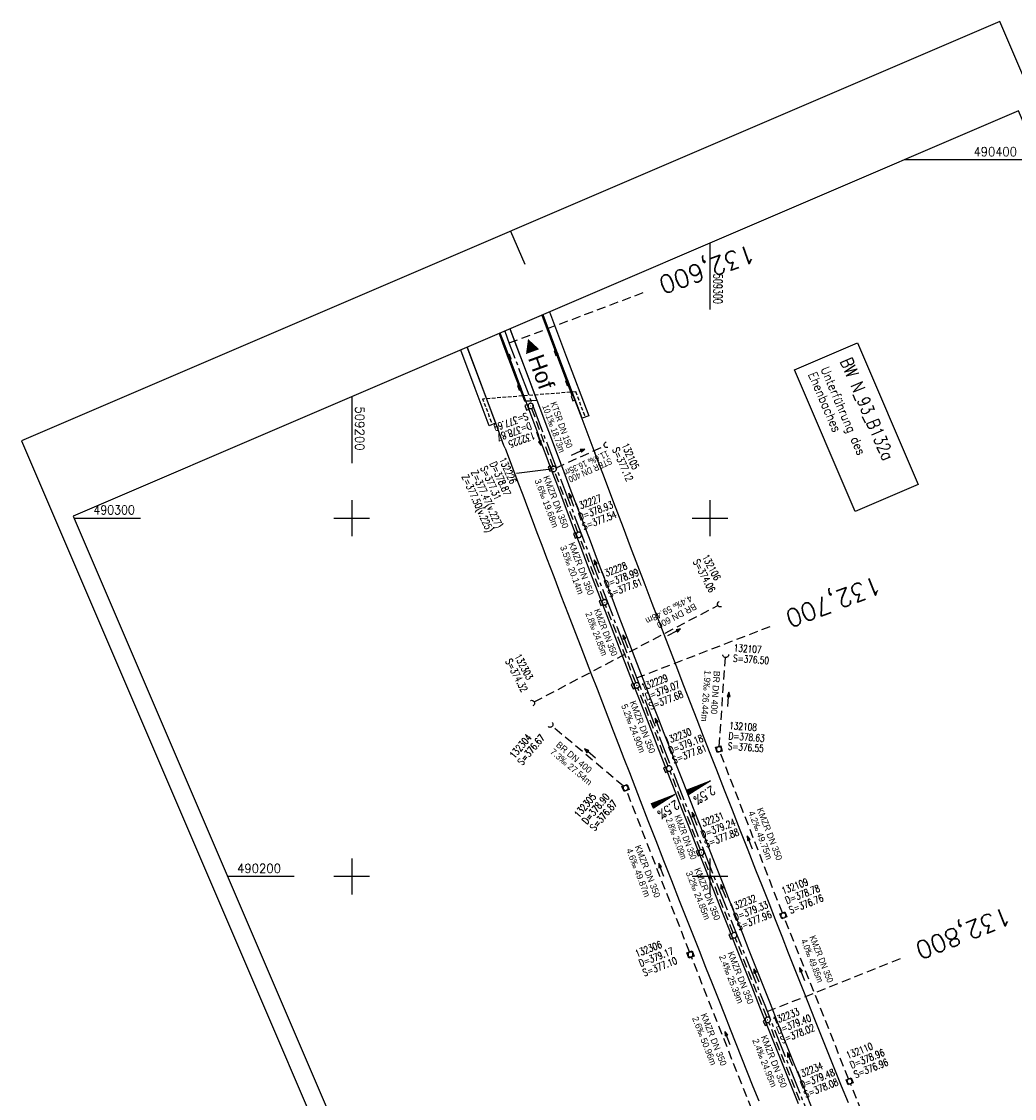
# Model space of a CAD drawing. Extents: x 509108 to 509828, y 489278 to 490439.
# Tile 7 of 9: x 509108 to 509385, y 490138 to 490439. Entities that reach past the tile are written whole.
import ezdxf
from ezdxf.enums import TextEntityAlignment as Align

# ---------------------------------------------------------------- set-up
doc = ezdxf.new("R2010")
doc.units = 0
doc.header["$LTSCALE"] = 10
doc.header["$MEASUREMENT"] = 0
for name, pattern in [('ACHSE', [5.5, 4, -0.5, 0.5, -0.5]), ('AUSGEZOGEN', [0]), ('LT00', [0]), ('LT17', [0.15, 0.1, -0.05]), ('STRICHLINIE2', [0.375, 0.25, -0.125])]:
    doc.linetypes.add(name, pattern=pattern)
doc.layers.get('0').update_dxf_attribs({"linetype": 'LT00'})
for name, color, linetype in [('-BESCH', 7, 'STRICHLINIE2'), ('-BKAN005', 140, 'LT00'), ('-BSCH005', 5, 'LT00'), ('-Halt-Pfeil', 4, 'LT00'), ('-RICHTUNG-NAME', 250, 'Continuous'), ('A-TEXT-KILOMETER', 30, 'LT17'), ('AX-020', 250, 'ACHSE'), ('BW-SCHRIFT', 20, 'AUSGEZOGEN'), ('QUER_OST', 11, 'LT00'), ('QUER_WEST', 11, 'LT00'), ('RAHMEN', 250, 'Continuous'), ('V_AFBR_BAB', 250, 'LT00'), ('V_BFBR_BAB', 250, 'LT00'), ('V_BR_KAPPE', 30, 'LT00'), ('V_BR_WID', 30, 'LT17'), ('V_KA_MULD', 182, 'LT00'), ('V_KA_PRUF', 182, 'LT00'), ('V_RASTER', 250, 'LT00'), ('V_SINKK', 182, 'LT00'), ('V_UK_DURCH', 182, 'LT00')]:
    doc.layers.add(name, color=color, linetype=linetype)
doc.styles.add('Arial', font='ARIAL.TTF')
doc.styles.add('Haltungsbeschriftung', font='ARIAL.TTF', dxfattribs={"width": 0.75})
doc.styles.add('Kilometrierung', font='romans.shx')
doc.styles.add('ROMANS', font='romans.shx', dxfattribs={"width": 0.8})
doc.styles.add('schachtbeschriftung', font='romans.shx', dxfattribs={"width": 0.75, "height": 0.2})
doc.styles.get("Standard").update_dxf_attribs({"font": 'romans.shx', "width": 0.8})

# ---------------------------------------------------------------- blocks, each defined once
blk = doc.blocks.new('SYMB1107')
at = {"color": 0, "linetype": 'ByBlock'}
for points in [[(-0.2, 0), (-0.196157, 0.039018), (-0.184776, 0.076537), (-0.166294, 0.111114), (-0.141421, 0.141421), (-0.111114, 0.166294), (-0.076537, 0.184776), (-0.039018, 0.196157), (0, 0.2)], [(0, 0.2), (0.039018, 0.196157), (0.076537, 0.184776), (0.111114, 0.166294), (0.141421, 0.141421), (0.166294, 0.111114), (0.184776, 0.076537), (0.196157, 0.039018), (0.2, 0)]]:
    blk.add_lwpolyline(points, dxfattribs=at)
blk = doc.blocks.new('SYMB0003')
at = {"color": 0, "linetype": 'ByBlock'}
for p, q in [((-0.015712, 0), (0.010166, 0.012015)), ((0, -0.021257), (-0.015712, 0)), ((0.010166, 0.012015), (0, -0.021257))]:
    blk.add_line(p, q, dxfattribs=at)
for points in [[(-0.031395, 0.499013), (-0.093691, 0.491144), (-0.154509, 0.475528), (-0.21289, 0.452414), (-0.267913, 0.422164), (-0.318712, 0.385257), (-0.364484, 0.342274), (-0.404509, 0.293893), (-0.438154, 0.240877), (-0.464888, 0.184062), (-0.484292, 0.124345), (-0.496058, 0.062667), (-0.5, 0)], [(-0.5, 0), (-0.496058, -0.062667), (-0.484292, -0.124345), (-0.464888, -0.184062), (-0.438154, -0.240877), (-0.404509, -0.293893), (-0.364485, -0.342274), (-0.318712, -0.385257), (-0.267914, -0.422164), (-0.21289, -0.452414), (-0.154509, -0.475529), (-0.093691, -0.491144), (-0.031395, -0.499014), (0.031395, -0.499014)], [(0.5, 0), (0.496057, 0.062667), (0.484292, 0.124345), (0.464888, 0.184062), (0.438153, 0.240877), (0.404509, 0.293893), (0.364484, 0.342274), (0.318712, 0.385257), (0.267913, 0.422164), (0.21289, 0.452414), (0.154509, 0.475528), (0.093691, 0.491144), (0.031395, 0.499013), (-0.031395, 0.499013)], [(0.031395, -0.499014), (0.093691, -0.491144), (0.154509, -0.475529), (0.21289, -0.452414), (0.267914, -0.422164), (0.318712, -0.385257), (0.364485, -0.342274), (0.404509, -0.293893), (0.438154, -0.240877), (0.464889, -0.184062), (0.484292, -0.124345), (0.496058, -0.062667), (0.5, 0)]]:
    blk.add_lwpolyline(points, dxfattribs=at)
blk = doc.blocks.new('SYMB1210')
at = {"color": 0, "linetype": 'ByBlock'}
blk.add_line((0.018815, -0.179014), (0.055623, -0.17119), dxfattribs=at)
for points in [[(-0.2, -0.2, 0), (-0.2, 0.2, 0), (0.2, 0.2, 0), (0.2, -0.2, 0), (-0.2, -0.2, 0)], [(0.018815, 0.179014, 0), (-0.018815, 0.179014, 0), (-0.055623, 0.17119, 0), (-0.09, 0.155885, 0), (-0.120444, 0.133766, 0), (-0.145623, 0.105801, 0), (-0.164438, 0.073213, 0), (-0.176067, 0.037424, 0), (-0.18, 0, 0)], [(-0.18, 0, 0), (-0.176067, -0.037424, 0), (-0.164438, -0.073213, 0), (-0.145623, -0.105801, 0), (-0.120444, -0.133766, 0), (-0.09, -0.155885, 0), (-0.055623, -0.17119, 0), (-0.018815, -0.179014, 0), (0.018815, -0.179014, 0)], [(0.18, 0, 0), (0.176067, 0.037424, 0), (0.164438, 0.073213, 0), (0.145623, 0.105801, 0), (0.120444, 0.133766, 0), (0.09, 0.155885, 0), (0.055623, 0.17119, 0), (0.018815, 0.179014, 0)], [(0.055623, -0.17119, 0), (0.09, -0.155885, 0), (0.120444, -0.133766, 0), (0.145623, -0.105801, 0), (0.164438, -0.073213, 0), (0.176067, -0.037424, 0), (0.18, 0, 0)]]:
    blk.add_polyline3d(points, dxfattribs=at)
blk = doc.blocks.new('SYMB0011')
at = {"color": 0, "linetype": 'ByBlock'}
for p, q in [((0.5, 0), (-0.5, 0)), ((0, 0.5), (0, -0.5))]:
    blk.add_line(p, q, dxfattribs=at)
blk = doc.blocks.new('SYMB0652')
at = {"color": 0, "linetype": 'ByBlock'}
blk.add_polyline3d([(-0.15, -0.075, 0), (0.15, -0.075, 0), (0.15, 0.075, 0), (-0.15, 0.075, 0), (-0.15, -0.075, 0)], dxfattribs=at)
blk = doc.blocks.new('SYMB0070')
at = {"color": 0, "linetype": 'ByBlock'}
for p, q in [((-0.5, 0), (0.2, 0)), ((0.5, 0), (0.2, 0.1)), ((0.2, 0.1), (0.2, 0)), ((0.468, 0), (0.21, 0.086)), ((0.21, 0.086), (0.21, -0.086)), ((0.21, -0.086), (0.468, 0)), ((0.22, -0.072), (0.437, 0)), ((0.23, -0.058), (0.405, 0)), ((0.24, -0.045), (0.374, 0)), ((0.342, 0), (0.25, 0.031)), ((0.25, 0.031), (0.25, -0.031)), ((0.25, -0.031), (0.342, 0)), ((0.26, -0.017), (0.31, 0)), ((0.27, -0.003), (0.279, 0))]:
    blk.add_line(p, q, dxfattribs=at)
for points in [[(0.2, 0), (0.2, -0.1), (0.5, 0)], [(0.437, 0), (0.22, 0.072), (0.22, -0.072)], [(0.405, 0), (0.23, 0.058), (0.23, -0.058)], [(0.374, 0), (0.24, 0.045), (0.24, -0.045)], [(0.31, 0), (0.26, 0.017), (0.26, -0.017)], [(0.279, 0), (0.27, 0.003), (0.27, -0.003)]]:
    blk.add_lwpolyline(points, dxfattribs=at)

msp = doc.modelspace()

# ---------------------------------------------------------------- linework, layer by layer
at = {"layer": '-BESCH'}
for p, q in [((509250.21, 490330.6), (509256.11, 490314.41)), ((509257.05, 490314.02), (509270.52, 490320.13)), ((509263.12, 490296.02), (509256.63, 490313.01)), ((509270.28, 490277.2), (509263.65, 490294.62)), ((509250.93, 490248.73), (509302.18, 490275.63)), ((509279.27, 490254.03), (509270.82, 490275.8)), ((509302.53, 490236.27), (509304.31, 490261.1)), ((509288.3, 490230.82), (509279.82, 490252.63)), ((509275.84, 490225.18), (509255.95, 490241.91)), ((509320.18, 490189.83), (509302.75, 490234.82)), ((509297.29, 490207.4), (509288.84, 490229.42)), ((509294.27, 490178.93), (509276.69, 490224)), ((509306.46, 490184.3), (509297.84, 490206)), ((509338.67, 490143.53), (509320.73, 490188.43)), ((509315.83, 490160.7), (509307.02, 490182.9)), ((509313.01, 490131.54), (509294.82, 490177.53)), ((509325.07, 490137.52), (509316.38, 490159.3)), ((509357.41, 490096.25), (509339.22, 490142.14))]:
    msp.add_line(p, q, dxfattribs=at)
at = {"layer": '-BSCH005'}
msp.add_line((509256.36, 490313.71), (509245.98, 490312.42), dxfattribs=at)
at = {"layer": 'A-TEXT-KILOMETER', "ltscale": 2.5}
for p, q in [((509243.94, 490348.87), (509281.37, 490362.95)), ((509279.48, 490255.4), (509316.81, 490269.8)), ((509315.96, 490162.29), (509353.12, 490177.11))]:
    msp.add_line(p, q, dxfattribs=at)
at = {"layer": 'AX-020', "ltscale": 0.2, "flags": 128}
msp.add_lwpolyline([(509242.7, 490352.17), (509243.97, 490348.77), (509253.93, 490322.3), (509263.96, 490295.86), (509274.07, 490269.44), (509284.26, 490243.05), (509294.52, 490216.7), (509304.85, 490190.37), (509315.26, 490164.07), (509325.74, 490137.8), (509336.29, 490111.56), (509346.92, 490085.34), (509357.63, 490059.16), (509368.41, 490033.01), (509379.26, 490006.89), (509390.18, 489980.81), (509401.18, 489954.75), (509412.26, 489928.72), (509423.4, 489902.73), (509434.62, 489876.76), (509445.92, 489850.83), (509457.28, 489824.93), (509468.72, 489799.06), (509480.24, 489773.23), (509491.82, 489747.43), (509503.48, 489721.66), (509515.22, 489695.92), (509527.02, 489670.22), (509538.9, 489644.55), (509550.85, 489618.91), (509562.87, 489593.31), (509574.97, 489567.74), (509587.13, 489542.21), (509599.37, 489516.71), (509606.6, 489501.76)], dxfattribs=at)
at = {"layer": 'BW-SCHRIFT'}
msp.add_lwpolyline([(509341.13, 490348.89), (509358.07, 490309.38), (509340.5, 490301.85), (509323.57, 490341.37)], close=True, dxfattribs=at)
at = {"layer": 'QUER_OST'}
for p, q in [((509299.21, 490226.36), (509299.28, 490226.18)), ((509299.54, 490226.35), (509299.49, 490226.47)), ((509299.77, 490226.58), (509299.79, 490226.51)), ((509300.05, 490226.68), (509300.05, 490226.69)), ((509293.62, 490224.19), (509294.12, 490222.89)), ((509294.38, 490223.05), (509293.9, 490224.29)), ((509294.18, 490224.4), (509294.64, 490223.22)), ((509294.9, 490223.38), (509294.46, 490224.51)), ((509294.74, 490224.62), (509295.15, 490223.55)), ((509295.41, 490223.71), (509295.02, 490224.73)), ((509295.3, 490224.84), (509295.67, 490223.88)), ((509295.93, 490224.04), (509295.58, 490224.95)), ((509295.85, 490225.06), (509296.18, 490224.21)), ((509296.44, 490224.37), (509296.13, 490225.16)), ((509296.41, 490225.27), (509296.7, 490224.54)), ((509296.96, 490224.7), (509296.69, 490225.38)), ((509296.97, 490225.49), (509297.22, 490224.87)), ((509297.47, 490225.03), (509297.25, 490225.6)), ((509297.53, 490225.71), (509297.73, 490225.2)), ((509297.99, 490225.36), (509297.81, 490225.82)), ((509298.09, 490225.93), (509298.25, 490225.53)), ((509298.5, 490225.69), (509298.37, 490226.03)), ((509298.65, 490226.14), (509298.76, 490225.85)), ((509299.02, 490226.02), (509298.93, 490226.25))]:
    msp.add_line(p, q, dxfattribs=at)
msp.add_lwpolyline([(509294.08, 490222.86), (509293.57, 490224.17), (509300.09, 490226.71), (509294.08, 490222.86)], dxfattribs=at)
at = {"layer": 'QUER_WEST'}
for p, q in [((509283.74, 490220.35), (509284.24, 490219.06)), ((509284.5, 490219.22), (509284.01, 490220.46)), ((509284.29, 490220.57), (509284.75, 490219.39)), ((509285.01, 490219.55), (509284.57, 490220.68)), ((509284.85, 490220.79), (509285.27, 490219.72)), ((509285.53, 490219.88), (509285.13, 490220.9)), ((509285.41, 490221.01), (509285.79, 490220.05)), ((509286.04, 490220.21), (509285.69, 490221.11)), ((509285.97, 490221.22), (509286.3, 490220.38)), ((509286.56, 490220.54), (509286.25, 490221.33)), ((509286.53, 490221.44), (509286.82, 490220.7)), ((509287.08, 490220.87), (509286.81, 490221.55)), ((509287.09, 490221.66), (509287.33, 490221.03)), ((509287.59, 490221.2), (509287.37, 490221.77)), ((509287.65, 490221.88), (509287.85, 490221.36)), ((509288.11, 490221.53), (509287.93, 490221.98)), ((509288.21, 490222.09), (509288.36, 490221.69)), ((509288.62, 490221.86), (509288.49, 490222.2)), ((509288.77, 490222.31), (509288.88, 490222.02)), ((509289.14, 490222.19), (509289.05, 490222.42)), ((509289.33, 490222.53), (509289.4, 490222.35)), ((509289.65, 490222.52), (509289.61, 490222.64)), ((509289.89, 490222.75), (509289.91, 490222.68)), ((509290.17, 490222.85), (509290.17, 490222.86))]:
    msp.add_line(p, q, dxfattribs=at)
msp.add_lwpolyline([(509284.2, 490219.03), (509283.69, 490220.33), (509290.21, 490222.87), (509284.2, 490219.03)], dxfattribs=at)
at = {"layer": 'RAHMEN'}
msp.add_line((509244.34, 490380.08), (509248.28, 490370.88), dxfattribs=at)
for points in [[(509107.85, 490321.58), (509554.94, 489278.35), (509827.93, 489395.34), (509380.83, 490438.57), (509107.85, 490321.58)], [(509122.29, 490300.57), (509486.66, 489450.36), (509750.46, 489563.41), (509386.09, 490413.62), (509122.29, 490300.57)]]:
    msp.add_lwpolyline(points, dxfattribs=at)
at = {"layer": 'V_AFBR_BAB'}
for points in [[(509253.07, 490356.62), (509257.74, 490344.15), (509261.41, 490334.29), (509261.74, 490334.31), (509264.22, 490327.84), (509267.56, 490318.91), (509267.84, 490318.24)], [(509258.52, 490314.68), (509258.23, 490315.48), (509251.72, 490332.84), (509248.74, 490340.76), (509245.32, 490349.87), (509244.21, 490352.82)], [(509241.1, 490351.49), (509242.17, 490348.63), (509245.65, 490339.49), (509248.2, 490332.73), (509248.47, 490332.71), (509248.54, 490332.59), (509251.94, 490323.58), (509252.12, 490322.97)], [(509242.78, 490319.49), (509242.48, 490320.28), (509240.21, 490326.51), (509232.25, 490347.69)]]:
    msp.add_lwpolyline(points, dxfattribs=at)
at = {"layer": 'V_BFBR_BAB'}
for points in [[(509324.69, 490136.54), (509322.82, 490141.19), (509320.59, 490146.76), (509318.36, 490152.34), (509316.14, 490157.91), (509313.93, 490163.49), (509311.72, 490169.07), (509309.51, 490174.65), (509307.3, 490180.23), (509305.1, 490185.81), (509302.9, 490191.39), (509300.7, 490196.98), (509298.51, 490202.57), (509296.32, 490208.17), (509294.13, 490213.76), (509291.95, 490219.36), (509289.77, 490224.96), (509287.5, 490230.77), (509285.24, 490236.58), (509282.98, 490242.39), (509280.73, 490248.2), (509277.72, 490255.96), (509274.72, 490263.73), (509271.73, 490271.5), (509269.69, 490276.79), (509267.66, 490282.09), (509265.64, 490287.4), (509263.62, 490292.7), (509262.3, 490296.19), (509260.98, 490299.68), (509259.67, 490303.17), (509258.35, 490306.65), (509257.03, 490310.14), (509255.7, 490313.63), (509254.51, 490316.74), (509253.32, 490319.85), (509252.12, 490322.97)], [(509242.78, 490319.49), (509246.37, 490310.05), (509247.71, 490306.53), (509249.04, 490303.01), (509250.37, 490299.5), (509251.7, 490295.98), (509253.03, 490292.46), (509254.36, 490288.95), (509256.36, 490283.69), (509258.37, 490278.44), (509260.39, 490273.19), (509262.42, 490267.94), (509263.92, 490264.05), (509265.43, 490260.15), (509266.94, 490256.26), (509268.46, 490252.37), (509269.96, 490248.48), (509271.47, 490244.59), (509272.98, 490240.69), (509274.48, 490236.79), (509275.98, 490232.9), (509277.48, 490229), (509278.99, 490225.1), (509280.49, 490221.21), (509282.67, 490215.61), (509284.84, 490210.03), (509287.03, 490204.44), (509289.23, 490198.86), (509291.42, 490193.28), (509293.26, 490188.65), (509295.09, 490184.01), (509296.93, 490179.37), (509298.77, 490174.73), (509300.61, 490170.1), (509302.45, 490165.46), (509304.03, 490161.45), (509305.62, 490157.43), (509307.2, 490153.42), (509308.79, 490149.41), (509310.38, 490145.4), (509311.98, 490141.39), (509313.58, 490137.38)], [(509338.59, 490136.86), (509336.71, 490141.52), (509334.84, 490146.17), (509332.05, 490153.11), (509329.28, 490160.06), (509326.51, 490167), (509323.76, 490173.95), (509321.93, 490178.59), (509320.1, 490183.23), (509318.27, 490187.87), (509316.45, 490192.51), (509314.63, 490197.16), (509312.81, 490201.8), (509310.63, 490207.37), (509308.44, 490212.95), (509306.25, 490218.52), (509304.07, 490224.09), (509301.88, 490229.67), (509300.04, 490234.36), (509298.21, 490239.06), (509296.37, 490243.76), (509294.55, 490248.46), (509292.72, 490253.17), (509290.5, 490258.91), (509288.29, 490264.65), (509286.09, 490270.4), (509283.88, 490276.15), (509281.87, 490281.43), (509279.85, 490286.71), (509277.84, 490291.98), (509275.83, 490297.26), (509273.17, 490304.25), (509270.5, 490311.25), (509267.84, 490318.24)], [(509258.52, 490314.68), (509261.19, 490307.66), (509263.86, 490300.65), (509266.53, 490293.63), (509268.53, 490288.36), (509270.54, 490283.09), (509272.56, 490277.82), (509274.57, 490272.55), (509276.8, 490266.74), (509279.03, 490260.92), (509281.27, 490255.11), (509283.51, 490249.31), (509285.32, 490244.64), (509287.14, 490239.98), (509288.95, 490235.32), (509290.77, 490230.66), (509292.59, 490226.01), (509295.33, 490219.02), (509298.07, 490212.03), (509300.8, 490205.04), (509303.54, 490198.06), (509305.36, 490193.41), (509307.19, 490188.76), (509309.01, 490184.11), (509310.84, 490179.46), (509312.67, 490174.81), (509314.51, 490170.17), (509316.73, 490164.58), (509318.95, 490158.99), (509321.18, 490153.4), (509323.42, 490147.81), (509325.66, 490142.23), (509329.37, 490132.97)]]:
    msp.add_lwpolyline(points, dxfattribs=at)
at = {"layer": 'V_BR_KAPPE'}
for points in [[(509266.13, 490328.54), (509264.29, 490327.88), (509258.09, 490344.29), (509253.4, 490356.76)], [(509255.19, 490357.53), (509259.94, 490344.94), (509266.13, 490328.54)], [(509244.15, 490352.8), (509245.25, 490349.85), (509248.67, 490340.78), (509251.66, 490332.84)], [(509251.66, 490332.84), (509250.18, 490332.73), (509249.59, 490332.68), (509248.6, 490332.61), (509245.96, 490339.58), (509242.5, 490348.81), (509241.44, 490351.63)], [(509240.15, 490326.5), (509238.33, 490325.75), (509234.42, 490336.21), (509230.41, 490346.91)], [(509232.2, 490347.67), (509236.21, 490337.02), (509240.15, 490326.5)]]:
    msp.add_lwpolyline(points, dxfattribs=at)
at = {"layer": 'V_BR_WID'}
for p, q in [((509262.54, 490335.25), (509236.61, 490333.23)), ((509265.03, 490328.66), (509262.54, 490335.25)), ((509239.01, 490326.81), (509236.61, 490333.23))]:
    msp.add_line(p, q, dxfattribs=at)
at = {"layer": 'V_RASTER'}
for p, q in [((509391.93, 490400), (509354.3, 490400)), ((509300, 490358.23), (509300, 490376.73)), ((509200, 490333.87), (509200, 490315.37)), ((509200, 490305), (509200, 490295)), ((509300, 490295), (509300, 490305)), ((509122.54, 490300), (509141.04, 490300)), ((509195, 490300), (509205, 490300)), ((509295, 490300), (509305, 490300)), ((509200, 490205), (509200, 490195)), ((509300, 490195), (509300, 490205)), ((509183.89, 490200), (509165.39, 490200)), ((509205, 490200), (509195, 490200)), ((509305, 490200), (509295, 490200))]:
    msp.add_line(p, q, dxfattribs=at)

# ---------------------------------------------------------------- block references
at = {"layer": '-Halt-Pfeil', "yscale": 3.999999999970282, "zscale": 4}
for p, xscale, rotation in [((509252.22, 490322.16), 4.000000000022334, 290.0214871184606), ((509263.19, 490318.42), 4.000000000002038, 24.40151711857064), ((509261.3, 490305.08), 3.999999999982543, 110.9037471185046), ((509268.39, 490286.47), 4.000000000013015, 110.8407071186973), ((509289.99, 490268.14), 3.999999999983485, 27.69313711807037), ((509276.38, 490265.58), 3.999999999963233, 111.2151571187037), ((509305.12, 490249.43), 4.000000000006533, 85.90926711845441), ((509285.44, 490242.28), 4.000000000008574, 111.2466271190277), ((509266.52, 490234.32), 4.000000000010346, 139.9229871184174), ((509295.68, 490216.07), 4.000000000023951, 111.0087071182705), ((509311.11, 490209.47), 3.999999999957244, 111.1767271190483), ((509286.41, 490201.83), 3.999999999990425, 111.3131371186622), ((509303.71, 490195.92), 4.000000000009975, 111.6699971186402), ((509312.92, 490172.41), 3.999999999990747, 111.635037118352), ((509325.74, 490172.76), 3.999999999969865, 111.7749571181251), ((509304.85, 490154.91), 3.999999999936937, 111.5824971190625), ((509322.32, 490148.98), 3.999999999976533, 111.7469871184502)]:
    msp.add_blockref('SYMB0070', p, dxfattribs=dict(at, xscale=xscale, rotation=rotation))
at = {"layer": 'V_BR_WID', "xscale": 0.1000000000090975, "yscale": 0.09999999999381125, "zscale": 0.1, "rotation": 293.1984071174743}
for p in [(509262.54, 490335.25), (509236.61, 490333.23), (509265.03, 490328.66), (509239.01, 490326.81)]:
    msp.add_blockref('SYMB0011', p, dxfattribs=at)
at = {"layer": 'V_KA_MULD', "yscale": 3.800000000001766, "zscale": 3.8}
for p, xscale, rotation in [((509302.48, 490235.52), 3.800000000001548, 284.8538148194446), ((509276.42, 490224.7), 3.800000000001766, 293.1984071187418), ((509320.45, 490189.13), 3.800000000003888, 291.1984071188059), ((509294.54, 490178.23), 3.800000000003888, 291.1984071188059), ((509338.95, 490142.83), 3.800000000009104, 292.1984071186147)]:
    msp.add_blockref('SYMB1210', p, dxfattribs=dict(at, xscale=xscale, rotation=rotation))
at = {"layer": 'V_KA_PRUF', "xscale": 1.500000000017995, "yscale": 1.499999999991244, "zscale": 1.5, "rotation": 293.1984071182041}
for p in [(509249.95, 490331.3), (509256.36, 490313.71), (509263.38, 490295.32), (509270.55, 490276.5), (509279.54, 490253.33), (509288.57, 490230.12), (509297.56, 490206.7), (509306.74, 490183.6), (509316.1, 490160)]:
    msp.add_blockref('SYMB0003', p, dxfattribs=at)
at = {"layer": 'V_SINKK', "yscale": 4.500000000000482, "zscale": 4.5}
for p, xscale, rotation in [((509257.02, 490346.14), 4.499999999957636, 290.7311308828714), ((509243.93, 490344.89), 4.499999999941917, 290.715293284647), ((509260.18, 490337.75), 4.499999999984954, 290.0442397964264), ((509246.8, 490336.46), 4.499999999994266, 291.3620198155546), ((509248.88, 490330.91), 4.499999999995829, 291.1984071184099), ((509261.8, 490333.48), 4.499999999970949, 290.6093283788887), ((509255.36, 490313.81), 4.499999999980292, 291.0990011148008), ((509262.43, 490295.17), 4.49999999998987, 291.0376940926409), ((509269.57, 490276.4), 4.499999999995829, 291.1984071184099), ((509278.58, 490253.09), 4.499999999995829, 291.1984071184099), ((509287.59, 490229.8), 4.499999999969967, 291.2426896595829), ((509296.71, 490206.53), 4.499999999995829, 291.1984071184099), ((509305.83, 490183.29), 4.499999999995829, 291.1984071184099), ((509315.39, 490159.14), 4.500000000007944, 292.1984071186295)]:
    msp.add_blockref('SYMB0652', p, dxfattribs=dict(at, xscale=xscale, rotation=rotation))
at = {"layer": 'V_UK_DURCH', "yscale": 3.999999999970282, "zscale": 4}
for p, xscale, rotation in [((509271.25, 490320.46), 4.000000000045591, 108.6971163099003), ((509302.88, 490276), 4.0000000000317, 113.2261016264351), ((509304.37, 490261.89), 4.000000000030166, 182.4307781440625), ((509250.22, 490248.36), 4.000000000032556, 296.3624683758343), ((509255.34, 490242.42), 3.999999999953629, 225.3528607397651)]:
    msp.add_blockref('SYMB1107', p, dxfattribs=dict(at, xscale=xscale, rotation=rotation))

# ---------------------------------------------------------------- texts
at = {"layer": '-BKAN005', "style": 'Haltungsbeschriftung'}
for s, rotation, width, p in [('10.1‰ 18.73m', 290.0215, 0.85, (509253.13, 490331.26)), ('KTSR DN 150', 290.0215, 0.85, (509255.38, 490332.08)), ('11.6‰ 16.35m', 204.4015, 0.75, (509271.23, 490318.92)), ('STBR DN 400', 204.4015, 0.75, (509272.15, 490316.88)), ('3.6‰ 19.68m', 290.9037, 0.95, (509250.98, 490310.54)), ('KMZR DN 350', 290.9037, 0.95, (509253.37, 490311.45)), ('3.5‰ 20.14m', 290.8407, 0.95, (509258.08, 490291.94)), ('KMZR DN 350', 290.8407, 0.95, (509260.47, 490292.85)), ('4.4‰ 59.48m', 207.6931, 0.95, (509294.45, 490278.57)), ('KMZR DN 350', 291.2152, 0.85, (509267.55, 490274.29)), ('BR DN 600', 207.6931, 0.95, (509295.64, 490276.31)), ('2.8‰ 24.85m', 291.2152, 0.85, (509265.16, 490273.36)), ('1.9‰ 26.44m', 265.9093, 0.95, (509298.48, 490257.61)), ('BR DN 400', 265.9093, 0.95, (509301.04, 490257.43)), ('5.2‰ 24.90m', 291.2466, 0.95, (509275.13, 490247.69)), ('KMZR DN 350', 291.2466, 0.95, (509277.51, 490248.62)), ('7.3‰ 27.54m', 319.923, 0.95, (509255.18, 490234.51)), ('BR DN 400', 319.923, 0.95, (509256.83, 490236.47)), ('KMZR DN 350', 291.0087, 0.7, (509289.99, 490216.78)), ('4.2‰ 49.75m', 291.1767, 0.95, (509310.62, 490217.86)), ('KMZR DN 350', 291.1767, 0.95, (509313, 490218.78)), ('2.8‰ 25.09m', 291.0087, 0.7, (509287.6, 490215.87)), ('KMZR DN 350', 291.3131, 0.95, (509278.93, 490208.35)), ('4.6‰ 49.87m', 291.3131, 0.95, (509276.54, 490207.42)), ('KMZR DN 350', 291.67, 0.95, (509295.56, 490202)), ('3.2‰ 24.85m', 291.67, 0.95, (509293.18, 490201.05)), ('4.0‰ 49.85m', 291.775, 0.85, (509325.29, 490182.15)), ('KMZR DN 350', 291.775, 0.85, (509327.67, 490183.1)), ('2.4‰ 25.39m', 291.635, 0.95, (509302.45, 490177.71)), ('KMZR DN 350', 291.635, 0.95, (509304.83, 490178.65)), ('2.6‰ 50.96m', 291.5825, 0.95, (509294.95, 490160.46)), ('KMZR DN 350', 291.5825, 0.95, (509297.33, 490161.4)), ('2.4‰ 24.95m', 291.747, 0.95, (509311.74, 490154.3)), ('KMZR DN 350', 291.747, 0.95, (509314.12, 490155.25))]:
    msp.add_text(s, height=1.8, rotation=rotation, dxfattribs=dict(at, width=width)).set_placement(p)
at = {"layer": '-BSCH005', "style": 'schachtbeschriftung', "width": 0.75}
for s, rotation, p in [('S=377.69', 200.0215, (509248.78, 490329.5)), ('D=378.87', 200.0215, (509249.76, 490326.79)), ('132225', 200.0215, (509250.75, 490324.09)), ('S=377.12', 294.4015, (509272.65, 490319.18)), ('132105', 294.4015, (509275.28, 490320.37)), ('132226', 294.4015, (509241.09, 490316.37)), ('Z=377.47(v.227)', 294.4015, (509233.22, 490312.8)), ('S=377.31', 294.4015, (509235.85, 490313.99)), ('D=378.87', 294.4015, (509238.47, 490315.18)), ('Z=377.50(v.225)', 294.4015, (509230.6, 490311.61)), ('132227', 20.9037, (509262.7, 490302.03)), ('D=378.93', 20.9037, (509263.72, 490299.34)), ('S=377.54', 20.9037, (509264.75, 490296.65)), ('132106', 297.6931, (509297.72, 490289.22)), ('132228', 20.8407, (509269.87, 490283.2)), ('S=374.06', 297.6931, (509295.17, 490287.88)), ('D=378.99', 20.8407, (509270.9, 490280.51)), ('S=377.61', 20.8407, (509271.92, 490277.82)), ('132107', 355.9093, (509306.57, 490262.82)), ('S=374.32', 297.6931, (509242.79, 490260.12)), ('132303', 297.6931, (509245.34, 490261.46)), ('S=376.50', 355.9093, (509306.37, 490259.94)), ('132229', 21.2152, (509281.29, 490251.83)), ('D=379.07', 21.2152, (509282.34, 490249.14)), ('S=377.68', 21.2152, (509283.38, 490246.46)), ('132108', 355.9093, (509305.31, 490241.15)), ('132304', 49.923, (509245.39, 490232.74)), ('S=376.67', 49.923, (509247.6, 490230.88)), ('132230', 21.2466, (509287.84, 490236.82)), ('D=379.18', 21.2466, (509288.88, 490234.14)), ('D=378.63', 355.9093, (509305.1, 490238.28)), ('S=377.81', 21.2466, (509289.93, 490231.46)), ('S=376.55', 355.9093, (509304.9, 490235.41)), ('132305', 49.923, (509263.4, 490216.24)), ('D=378.90', 49.923, (509265.6, 490214.39)), ('S=376.87', 49.923, (509267.8, 490212.53)), ('132231', 21.0087, (509296.86, 490213.4)), ('D=379.24', 21.0087, (509297.9, 490210.72)), ('S=377.88', 21.0087, (509298.93, 490208.03)), ('132109', 21.1767, (509320.42, 490194.96)), ('D=378.78', 21.1767, (509321.46, 490192.28)), ('132232', 21.67, (509305.96, 490190.3)), ('S=376.76', 21.1767, (509322.5, 490189.59)), ('D=379.33', 21.67, (509307.03, 490187.62)), ('S=377.96', 21.67, (509308.09, 490184.95)), ('132306', 21.3131, (509279.57, 490177.44)), ('D=379.17', 21.3131, (509280.62, 490174.76)), ('S=377.10', 21.3131, (509281.67, 490172.08)), ('132233', 21.635, (509317.97, 490158.69)), ('D=379.40', 21.635, (509319.04, 490156.02)), ('S=378.02', 21.635, (509320.1, 490153.34)), ('132110', 21.775, (509338.48, 490149.04)), ('D=378.96', 21.775, (509339.55, 490146.37)), ('S=376.96', 21.775, (509340.62, 490143.69)), ('132234', 21.747, (509324.56, 490143.52)), ('D=379.48', 21.747, (509325.63, 490140.84)), ('S=378.08', 21.747, (509326.69, 490138.17))]:
    msp.add_text(s, height=2, rotation=rotation, dxfattribs=at).set_placement(p)
at = {"layer": '-RICHTUNG-NAME', "insert": (509252.38, 490335.44), "char_height": 4.5, "width": 20.7844, "attachment_point": 9, "rotation": 289.8697, "style": 'Arial'}
msp.add_mtext('{\\fArial|b0|i0|c0|p32;◄\\fSwis721 BlkOul BT|b0|i0|c0|p82;Hof}', dxfattribs=at)
at = {"layer": 'A-TEXT-KILOMETER', "style": 'Kilometrierung'}
for s, rotation, p in [('132,600', 199.7988, (509286.05, 490364.71)), ('132,700', 201.1984, (509321.47, 490271.6)), ('132,800', 201.8466, (509357.76, 490178.97))]:
    msp.add_text(s, height=5, rotation=rotation, dxfattribs=at).set_placement(p, align=Align.MIDDLE_RIGHT)
at = {"layer": 'BW-SCHRIFT', "style": 'ROMANS'}
for s, height, width, p in [('BW N_93_B132a', 3.5, 0.8, (509336.23, 490343.82)), ('Ehenbaches', 2.5, 0.9, (509327.36, 490340.13)), ('Unterführung des', 2.5, 0.9, (509330.81, 490341.6))]:
    msp.add_text(s, height=height, rotation=293.1875, dxfattribs=dict(at, width=width)).set_placement(p)
at = {"layer": 'QUER_OST', "style": 'ROMANS', "width": 0.8}
msp.add_text('2.5%', height=2.5, rotation=212.5743, dxfattribs=at).set_placement((509300.44, 490225.41))
at = {"layer": 'QUER_WEST', "style": 'ROMANS', "width": 0.8}
msp.add_text('2.5%', height=2.5, rotation=212.5743, dxfattribs=at).set_placement((509290.38, 490221.39))
at = {"layer": 'V_RASTER'}
for s, rotation, width, p in [(' 490400', 359.9994, 0.941, (509371.93, 490401)), (' 509300', 269.9994, 0.65, (509300.95, 490369.25)), (' 509200', 269.9994, 0.965, (509201, 490332.87)), (' 490300', 359.9994, 0.9, (509126.36, 490301.05)), (' 490200', 359.9994, 0.951, (509166.39, 490201))]:
    msp.add_text(s, height=2.5, rotation=rotation, dxfattribs=dict(at, width=width)).set_placement(p)

doc.saveas('drawing.dxf')
